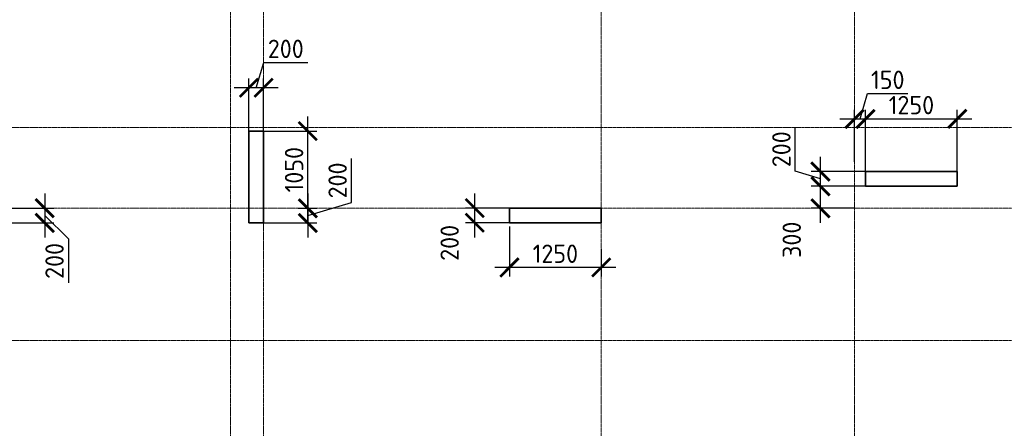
# Model space of a CAD drawing. Header units: millimetres. Extents: x 369815 to 1481759, y -423071 to -27917.
# Tile 104 of 256: x 447736 to 461148, y -174922 to -169358. Entities that reach past the tile are written whole.
import ezdxf

# ---------------------------------------------------------------- set-up
doc = ezdxf.new("R2010")
doc.units = ezdxf.units.MM
doc.linetypes.add('______5', pattern=[1100, 800, -100, 100, -100])
doc.linetypes.add('осевая', pattern=[50.8, 31.75, -6.35, 6.35, -6.35])
doc.layers.add('Колонна_ бетон', color=7, linetype='Continuous', lineweight=50, true_color=0xb4b496)
doc.layers.add('Оси', color=40, linetype='______5', lineweight=18)
doc.layers.add('РАЗМЕРЫ', color=1, linetype='Continuous', lineweight=9)
doc.styles.add('GOST-2.304_Type-B', font='GOST_Common.ttf')
doc.dimstyles.new('СПДС', dxfattribs={"dimscale": 100, "dimtxt": 2.5, "dimasz": 2.5, "dimexe": 1.25, "dimexo": 0, "dimtad": 1, "dimdec": 0, "dimtxsty": 'GOST-2.304_Type-B', "dimblk": 'ARCHTICK', "dimcen": 2.5, "dimdle": 2, "dimadec": 0, "dimazin": 2, "dimtfac": 0.75, "dimtdec": 0, "dimtmove": 1, "dimatfit": 3, "dimfxl": 1, "dimtolj": 1, "dimarcsym": 1})

# ---------------------------------------------------------------- blocks, each defined once
blk = doc.blocks.new('_ArchTick')
at = {"color": 0, "linetype": 'ByBlock', "const_width": 0.15}
blk.add_lwpolyline([(-0.5, -0.5), (0.5, 0.5)], dxfattribs=at)
blk = doc.blocks.new('*D719')
at = {"layer": 'DEFPOINTS', "color": 0, "transparency": 16777216}
for p in [(447458, -171926), (447458, -172126), (448077, -172126)]:
    blk.add_point(p, dxfattribs=at)
at = {"layer": 'РАЗМЕРЫ', "color": 0, "lineweight": -2, "transparency": 16777216}
for p, q in [((448077, -171726), (448077, -172326)), ((447458, -171926), (448202, -171926)), ((448077, -172026), (448399, -172343)), ((447458, -172126), (448202, -172126)), ((448399, -172343), (448399, -172943))]:
    blk.add_line(p, q, dxfattribs=at)
at = {"layer": 'РАЗМЕРЫ', "color": 0, "lineweight": -2, "transparency": 16777216, "xscale": 250, "yscale": 250, "zscale": 250}
for p, rotation in [((448077, -171926), 90), ((448077, -172126), 270)]:
    blk.add_blockref('_ArchTick', p, dxfattribs=dict(at, rotation=rotation))
at = {"layer": 'РАЗМЕРЫ', "color": 0, "transparency": 16777216, "insert": (448211, -172643), "char_height": 250, "attachment_point": 5, "rotation": 90, "style": 'GOST-2.304_Type-B'}
blk.add_mtext('\\A1;200', dxfattribs=at)
blk = doc.blocks.new('*D721')
at = {"layer": 'DEFPOINTS', "color": 0, "transparency": 16777216}
for p in [(451530, -171926, -560), (451058, -172126, -360), (451661, -172126)]:
    blk.add_point(p, dxfattribs=at)
at = {"layer": 'РАЗМЕРЫ', "color": 0, "lineweight": -2, "transparency": 16777216}
for p, q in [((452255, -171847), (452255, -171247)), ((451661, -171726), (451661, -172326)), ((451530, -171926), (451786, -171926)), ((451661, -172026), (452255, -171847)), ((451058, -172126), (451786, -172126))]:
    blk.add_line(p, q, dxfattribs=at)
at = {"layer": 'РАЗМЕРЫ', "color": 0, "lineweight": -2, "transparency": 16777216, "xscale": 250, "yscale": 250, "zscale": 250}
for p, rotation in [((451661, -171926), 90), ((451661, -172126), 270)]:
    blk.add_blockref('_ArchTick', p, dxfattribs=dict(at, rotation=rotation))
at = {"layer": 'РАЗМЕРЫ', "color": 0, "transparency": 16777216, "insert": (452067, -171547), "char_height": 250, "attachment_point": 5, "rotation": 90, "style": 'GOST-2.304_Type-B'}
blk.add_mtext('\\A1;200', dxfattribs=at)
blk = doc.blocks.new('*D722')
at = {"layer": 'DEFPOINTS', "color": 0, "transparency": 16777216}
for p in [(451004, -170876, -200), (451661, -170876), (451530, -171926, -560)]:
    blk.add_point(p, dxfattribs=at)
at = {"layer": 'РАЗМЕРЫ', "color": 0, "lineweight": -2, "transparency": 16777216}
for p, q in [((451661, -172126), (451661, -170676)), ((451004, -170876), (451786, -170876)), ((451530, -171926), (451786, -171926))]:
    blk.add_line(p, q, dxfattribs=at)
at = {"layer": 'РАЗМЕРЫ', "color": 0, "lineweight": -2, "transparency": 16777216, "xscale": 250, "yscale": 250, "zscale": 250}
for p, rotation in [((451661, -170876), 90), ((451661, -171926), 270)]:
    blk.add_blockref('_ArchTick', p, dxfattribs=dict(at, rotation=rotation))
at = {"layer": 'РАЗМЕРЫ', "color": 0, "transparency": 16777216, "insert": (451474, -171401), "char_height": 250, "attachment_point": 5, "rotation": 90, "style": 'GOST-2.304_Type-B'}
blk.add_mtext('\\A1;1050', dxfattribs=at)
blk = doc.blocks.new('*D723')
at = {"layer": 'DEFPOINTS', "color": 0, "transparency": 16777216}
for p in [(450858, -170286), (450858, -170926, -360), (451058, -170926, -360)]:
    blk.add_point(p, dxfattribs=at)
at = {"layer": 'РАЗМЕРЫ', "color": 0, "lineweight": -2, "transparency": 16777216}
for p, q in [((450958, -170286), (451061, -169942)), ((451061, -169942), (451661, -169942)), ((450858, -170926), (450858, -170161)), ((451058, -170926), (451058, -170161)), ((451258, -170286), (450658, -170286))]:
    blk.add_line(p, q, dxfattribs=at)
at = {"layer": 'РАЗМЕРЫ', "color": 0, "lineweight": -2, "transparency": 16777216, "xscale": 250, "yscale": 250, "zscale": 250, "rotation": 180}
blk.add_blockref('_ArchTick', (450858, -170286), dxfattribs=at)
at = {"layer": 'РАЗМЕРЫ', "color": 0, "lineweight": -2, "transparency": 16777216, "xscale": 250, "yscale": 250, "zscale": 250}
blk.add_blockref('_ArchTick', (451058, -170286), dxfattribs=at)
at = {"layer": 'РАЗМЕРЫ', "color": 0, "transparency": 16777216, "insert": (451361, -169755), "char_height": 250, "attachment_point": 5, "style": 'GOST-2.304_Type-B'}
blk.add_mtext('\\A1;200', dxfattribs=at)
blk = doc.blocks.new('*D724')
at = {"layer": 'DEFPOINTS', "color": 0, "transparency": 16777216}
for p in [(454408, -172176), (455658, -172480), (454408, -172732)]:
    blk.add_point(p, dxfattribs=at)
at = {"layer": 'РАЗМЕРЫ', "color": 0, "lineweight": -2, "transparency": 16777216}
for p, q in [((454408, -172176), (454408, -172857)), ((455658, -172480), (455658, -172857)), ((455858, -172732), (454208, -172732))]:
    blk.add_line(p, q, dxfattribs=at)
at = {"layer": 'РАЗМЕРЫ', "color": 0, "lineweight": -2, "transparency": 16777216, "xscale": 250, "yscale": 250, "zscale": 250, "rotation": 180}
blk.add_blockref('_ArchTick', (454408, -172732), dxfattribs=at)
at = {"layer": 'РАЗМЕРЫ', "color": 0, "lineweight": -2, "transparency": 16777216, "xscale": 250, "yscale": 250, "zscale": 250}
blk.add_blockref('_ArchTick', (455658, -172732), dxfattribs=at)
at = {"layer": 'РАЗМЕРЫ', "color": 0, "transparency": 16777216, "insert": (455033, -172545), "char_height": 250, "attachment_point": 5, "style": 'GOST-2.304_Type-B'}
blk.add_mtext('\\A1;1250', dxfattribs=at)
blk = doc.blocks.new('*D725')
at = {"layer": 'DEFPOINTS', "color": 0, "transparency": 16777216}
for p in [(453935, -171923), (454408, -171923), (454408, -172123)]:
    blk.add_point(p, dxfattribs=at)
at = {"layer": 'РАЗМЕРЫ', "color": 0, "lineweight": -2, "transparency": 16777216}
for p, q in [((453935, -172323), (453935, -171723)), ((454408, -171923), (453810, -171923)), ((454408, -172123), (453810, -172123))]:
    blk.add_line(p, q, dxfattribs=at)
at = {"layer": 'РАЗМЕРЫ', "color": 0, "lineweight": -2, "transparency": 16777216, "xscale": 250, "yscale": 250, "zscale": 250}
for p, rotation in [((453935, -171923), 90), ((453935, -172123), 270)]:
    blk.add_blockref('_ArchTick', p, dxfattribs=dict(at, rotation=rotation))
at = {"layer": 'РАЗМЕРЫ', "color": 0, "transparency": 16777216, "insert": (453593, -172397), "char_height": 250, "attachment_point": 5, "rotation": 90, "style": 'GOST-2.304_Type-B'}
blk.add_mtext('\\A1;200', dxfattribs=at)
blk = doc.blocks.new('*D726')
at = {"layer": 'DEFPOINTS', "color": 0, "transparency": 16777216}
for p in [(458644, -171626), (459258, -171626, -200), (459108, -171926, -560)]:
    blk.add_point(p, dxfattribs=at)
at = {"layer": 'РАЗМЕРЫ', "color": 0, "lineweight": -2, "transparency": 16777216}
for p, q in [((458644, -172126), (458644, -171426)), ((459258, -171626), (458519, -171626)), ((459108, -171926), (458519, -171926))]:
    blk.add_line(p, q, dxfattribs=at)
at = {"layer": 'РАЗМЕРЫ', "color": 0, "lineweight": -2, "transparency": 16777216, "xscale": 250, "yscale": 250, "zscale": 250}
for p, rotation in [((458644, -171626), 90), ((458644, -171926), 270)]:
    blk.add_blockref('_ArchTick', p, dxfattribs=dict(at, rotation=rotation))
at = {"layer": 'РАЗМЕРЫ', "color": 0, "transparency": 16777216, "insert": (458253, -172355), "char_height": 250, "attachment_point": 5, "rotation": 90, "style": 'GOST-2.304_Type-B'}
blk.add_mtext('\\A1;300', dxfattribs=at)
blk = doc.blocks.new('*D727')
at = {"layer": 'DEFPOINTS', "color": 0, "transparency": 16777216}
for p in [(458644, -171426), (459258, -171426, -200), (459258, -171626, -200)]:
    blk.add_point(p, dxfattribs=at)
at = {"layer": 'РАЗМЕРЫ', "color": 0, "lineweight": -2, "transparency": 16777216}
for p, q in [((458300, -171422), (458300, -170822)), ((458644, -171826), (458644, -171226)), ((458644, -171526), (458300, -171422)), ((459258, -171426), (458519, -171426)), ((459258, -171626), (458519, -171626))]:
    blk.add_line(p, q, dxfattribs=at)
at = {"layer": 'РАЗМЕРЫ', "color": 0, "lineweight": -2, "transparency": 16777216, "xscale": 250, "yscale": 250, "zscale": 250}
for p, rotation in [((458644, -171426), 90), ((458644, -171626), 270)]:
    blk.add_blockref('_ArchTick', p, dxfattribs=dict(at, rotation=rotation))
at = {"layer": 'РАЗМЕРЫ', "color": 0, "transparency": 16777216, "insert": (458112, -171122), "char_height": 250, "attachment_point": 5, "rotation": 90, "style": 'GOST-2.304_Type-B'}
blk.add_mtext('\\A1;200', dxfattribs=at)
blk = doc.blocks.new('*D728')
at = {"layer": 'DEFPOINTS', "color": 0, "transparency": 16777216}
for p in [(459258, -170709), (459108, -171293), (459258, -171477, -360)]:
    blk.add_point(p, dxfattribs=at)
at = {"layer": 'РАЗМЕРЫ', "color": 0, "lineweight": -2, "transparency": 16777216}
for p, q in [((459183, -170709), (459286, -170365)), ((459286, -170365), (459836, -170365)), ((459108, -171293), (459108, -170584)), ((459258, -171477), (459258, -170584)), ((458908, -170709), (459458, -170709))]:
    blk.add_line(p, q, dxfattribs=at)
at = {"layer": 'РАЗМЕРЫ', "color": 0, "lineweight": -2, "transparency": 16777216, "xscale": 250, "yscale": 250, "zscale": 250, "rotation": 180}
blk.add_blockref('_ArchTick', (459108, -170709), dxfattribs=at)
at = {"layer": 'РАЗМЕРЫ', "color": 0, "lineweight": -2, "transparency": 16777216, "xscale": 250, "yscale": 250, "zscale": 250}
blk.add_blockref('_ArchTick', (459258, -170709), dxfattribs=at)
at = {"layer": 'РАЗМЕРЫ', "color": 0, "transparency": 16777216, "insert": (459561, -170177), "char_height": 250, "attachment_point": 5, "style": 'GOST-2.304_Type-B'}
blk.add_mtext('\\A1;150', dxfattribs=at)
blk = doc.blocks.new('*D729')
at = {"layer": 'DEFPOINTS', "color": 0, "transparency": 16777216}
for p in [(460508, -170709), (459258, -170821), (460508, -171477, -360)]:
    blk.add_point(p, dxfattribs=at)
at = {"layer": 'РАЗМЕРЫ', "color": 0, "lineweight": -2, "transparency": 16777216}
for p, q in [((459258, -170821), (459258, -170584)), ((460508, -171477), (460508, -170584)), ((459058, -170709), (460708, -170709))]:
    blk.add_line(p, q, dxfattribs=at)
at = {"layer": 'РАЗМЕРЫ', "color": 0, "lineweight": -2, "transparency": 16777216, "xscale": 250, "yscale": 250, "zscale": 250, "rotation": 180}
blk.add_blockref('_ArchTick', (459258, -170709), dxfattribs=at)
at = {"layer": 'РАЗМЕРЫ', "color": 0, "lineweight": -2, "transparency": 16777216, "xscale": 250, "yscale": 250, "zscale": 250}
blk.add_blockref('_ArchTick', (460508, -170709), dxfattribs=at)
at = {"layer": 'РАЗМЕРЫ', "color": 0, "transparency": 16777216, "insert": (459883, -170521), "char_height": 250, "attachment_point": 5, "style": 'GOST-2.304_Type-B'}
blk.add_mtext('\\A1;1250', dxfattribs=at)
blk = doc.blocks.new('оси2')
at = {"layer": 'Оси', "color": 16, "linetype": 'осевая', "lineweight": 0, "ltscale": 0.5, "transparency": 33554687}
for p, q in [((996995.5, 5465.4), (996995.5, -20739.3)), ((1000445.5, 5465.4), (1000445.5, -20739.3)), ((991945.5, 4955.2), (991945.5, -20287.7)), ((992395.5, 4955.2), (992395.5, -20293.6)), ((979200, -4392.9), (1032582.1, -4392.9)), ((979200, -5492.9), (1032582.1, -5492.9)), ((979200, -7292.9), (1032582.1, -7292.9))]:
    blk.add_line(p, q, dxfattribs=at)

msp = doc.modelspace()

# ---------------------------------------------------------------- linework, layer by layer
at = {"layer": 'Колонна_ бетон', "color": 180, "linetype": 'Continuous', "lineweight": 35, "transparency": 33554687}
for p, q in [((451057.9, -170875.6, -200), (450857.9, -170875.6, -200)), ((450857.9, -172125.6, -200), (450857.9, -170875.6, -200)), ((451057.9, -172125.6, -200), (451057.9, -170875.6, -200)), ((459257.9, -171625.6, -200), (459257.9, -171425.6, -200)), ((460507.9, -171425.6, -200), (459257.9, -171425.6, -200)), ((460507.9, -171625.6, -200), (460507.9, -171425.6, -200)), ((459257.9, -171625.6, -200), (460507.9, -171625.6, -200)), ((454407.9, -172125.6, -200), (454407.9, -171925.6, -200)), ((454407.9, -171925.6, -200), (455657.9, -171925.6, -200)), ((455657.9, -171925.6, -200), (455657.9, -172125.6, -200)), ((450857.9, -172125.6, -200), (451057.9, -172125.6, -200)), ((454407.9, -172125.6, -200), (455657.9, -172125.6, -200))]:
    msp.add_line(p, q, dxfattribs=at)

# ---------------------------------------------------------------- block references
at = {"layer": 'РАЗМЕРЫ'}
msp.add_blockref('оси2', (-541337.5, -166432.7, -1120), dxfattribs=at)

# ---------------------------------------------------------------- dimensions: what is measured, and where the dimension line sits
at = {"layer": 'РАЗМЕРЫ', "color": 146, "true_color": 0x006272}
for base, p1, p2, picture, middle in [((450858, -170286.2), (451057.9, -170925.6, -360), (450858, -170925.6, -360), '*D723', (451123.6, -169755)), ((459258, -170708.7), (459107.9, -171292.7), (459258, -171477.2, -360), '*D728', (459348.6, -170177.5)), ((460508, -170708.7), (459258, -170820.7), (460508, -171477.2, -360), '*D729', (459883, -170521.2)), ((454408, -172732.5), (455657.9, -172479.7), (454408, -172175.6), '*D724', (455033, -172545))]:
    dim = msp.add_linear_dim(base=base, p1=p1, p2=p2, dimstyle='СПДС', override={"dimtofl": 0}, dxfattribs=at)
    dim.commit()
    dim.dimension.update_dxf_attribs({"geometry": picture, "text_midpoint": middle})
for base, p1, p2, picture, middle in [((451661.1, -170875.6), (451529.8, -171925.6, -560), (451003.6, -170875.6, -200), '*D722', (451473.6, -171400.6)), ((458643.6, -171425.6), (459258, -171625.6, -200), (459258, -171425.6, -200), '*D727', (458112.4, -171359.9)), ((451661.1, -172125.6), (451529.8, -171925.6, -560), (451057.9, -172125.6, -360), '*D721', (452067.4, -171784.9))]:
    dim = msp.add_linear_dim(base=base, p1=p1, p2=p2, angle=90, dimstyle='СПДС', override={"dimtofl": 0}, dxfattribs=at)
    dim.commit()
    dim.dimension.update_dxf_attribs({"geometry": picture, "text_midpoint": middle})
for base, p1, p2, picture, middle in [((458643.6, -171625.6), (459108, -171925.6, -560), (459258, -171625.6, -200), '*D726', (458440.6, -172355.2)), ((448077.1, -172125.6), (447458, -171925.6), (447458, -172125.6), '*D719', (448398.6, -172405.3)), ((453934.6, -171923.5, -360), (454408, -172123.5, -360), (454408, -171923.5, -360), '*D725', (453780.2, -172396.7, -360))]:
    dim = msp.add_linear_dim(base=base, p1=p1, p2=p2, angle=90, dimstyle='СПДС', override={"dimtofl": 0}, dxfattribs=at)
    dim.commit()
    dim.dimension.update_dxf_attribs({"geometry": picture, "text_midpoint": middle, "dimtype": 160})

doc.saveas('drawing.dxf')
